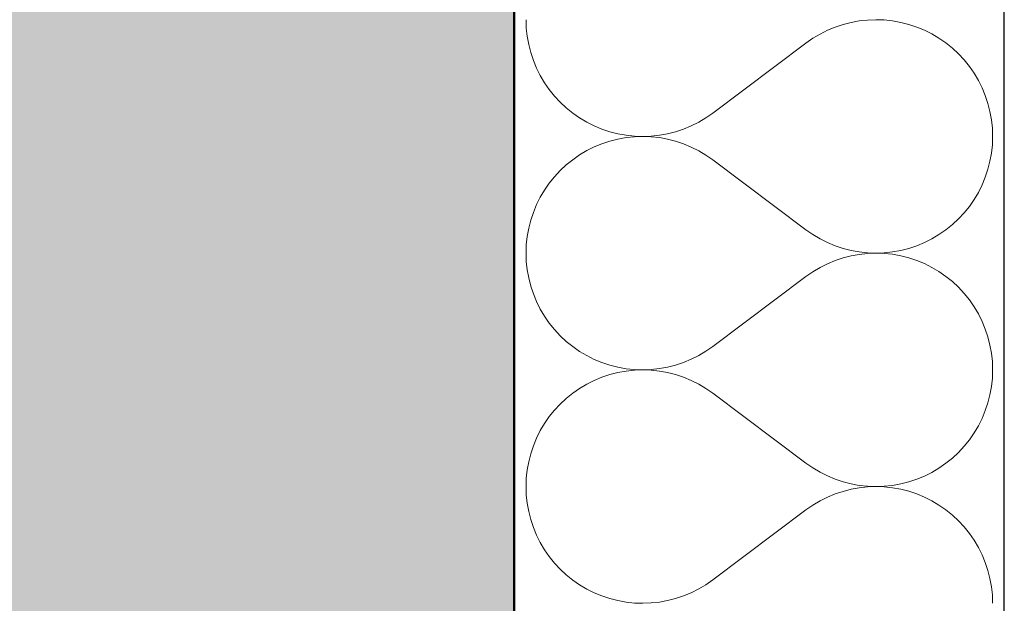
# Model space of a CAD drawing. Header units: millimetres. Extents: x -23738 to 4435, y -2716 to 20653.
# Tile 71 of 160: x -483 to -162, y 1143 to 1333. Entities that reach past the tile are written whole.
import ezdxf

# ---------------------------------------------------------------- set-up
doc = ezdxf.new("R2010")
doc.units = ezdxf.units.MM
doc.header["$MEASUREMENT"] = 0
doc.linetypes.add('Wipeout_Contour', pattern=[1000, 0, -1000])
for name, color, linetype in [('9._POHLED ZÁPADNÍ_2_Nové_Konstrukce - nosné', 7, 'Continuous'), ('9._POHLED ZÁPADNÍ_2_Nové_Výplně - Povrchové', 7, 'Continuous'), ('9._POHLED ZÁPADNÍ_2_Nové_Výplně – Řezové', 7, 'Continuous'), ('9._POHLED ZÁPADNÍ_2_VÝTAH VAR 1', 7, 'Continuous')]:
    doc.layers.add(name, color=color, linetype=linetype)

# ---------------------------------------------------------------- blocks, each defined once
blk = doc.blocks.new('*X13', base_point=(-24533.14, -6254.22))
at = {"layer": '9._POHLED ZÁPADNÍ_2_Nové_Výplně – Řezové', "color": 21, "linetype": 'Continuous', "lineweight": 20, "true_color": 0xffaaaa}
for p, q in [((-317.88, 1333.33), (-317.79, 1330.61)), ((-214.36, 1331.78), (-216.94, 1330.92)), ((-211.72, 1332.46), (-214.36, 1331.78)), ((-209.05, 1332.94), (-211.72, 1332.46)), ((-206.34, 1333.23), (-209.05, 1332.94)), ((-203.62, 1333.33), (-206.34, 1333.23)), ((-200.9, 1333.24), (-203.62, 1333.33)), ((-198.2, 1332.95), (-200.9, 1333.24)), ((-195.52, 1332.47), (-198.2, 1332.95)), ((-192.88, 1331.8), (-195.52, 1332.47)), ((-190.3, 1330.94), (-192.88, 1331.8)), ((-317.79, 1330.61), (-317.5, 1327.91)), ((-221.88, 1328.66), (-224.22, 1327.27)), ((-219.45, 1329.88), (-221.88, 1328.66)), ((-216.94, 1330.92), (-219.45, 1329.88)), ((-187.79, 1329.9), (-190.3, 1330.94)), ((-185.36, 1328.68), (-187.79, 1329.9)), ((-183.02, 1327.29), (-185.36, 1328.68)), ((-317.5, 1327.91), (-317.01, 1325.23)), ((-317.01, 1325.23), (-316.34, 1322.6)), ((-256.93, 1302.86), (-226.46, 1325.71)), ((-224.22, 1327.27), (-226.46, 1325.71)), ((-180.78, 1325.74), (-183.02, 1327.29)), ((-178.66, 1324.04), (-180.78, 1325.74)), ((-316.34, 1322.6), (-315.48, 1320.02)), ((-176.67, 1322.18), (-178.66, 1324.04)), ((-174.81, 1320.19), (-176.67, 1322.18)), ((-315.48, 1320.02), (-314.44, 1317.5)), ((-173.11, 1318.08), (-174.81, 1320.19)), ((-314.44, 1317.5), (-313.22, 1315.07)), ((-313.22, 1315.07), (-311.83, 1312.73)), ((-171.56, 1315.84), (-173.11, 1318.08)), ((-170.17, 1313.5), (-171.56, 1315.84)), ((-311.83, 1312.73), (-310.28, 1310.5)), ((-168.95, 1311.07), (-170.17, 1313.5)), ((-310.28, 1310.5), (-308.57, 1308.38)), ((-167.91, 1308.56), (-168.95, 1311.07)), ((-308.57, 1308.38), (-306.72, 1306.39)), ((-306.72, 1306.39), (-304.73, 1304.53)), ((-167.05, 1305.98), (-167.91, 1308.56)), ((-166.37, 1303.34), (-167.05, 1305.98)), ((-304.73, 1304.53), (-302.61, 1302.83)), ((-302.61, 1302.83), (-300.37, 1301.28)), ((-259.16, 1301.3), (-256.93, 1302.86)), ((-165.89, 1300.66), (-166.37, 1303.34)), ((-300.37, 1301.28), (-298.03, 1299.89)), ((-298.03, 1299.89), (-295.6, 1298.67)), ((-263.93, 1298.69), (-261.5, 1299.91)), ((-261.5, 1299.91), (-259.16, 1301.3)), ((-165.6, 1297.96), (-165.89, 1300.66)), ((-295.6, 1298.67), (-293.08, 1297.63)), ((-293.08, 1297.63), (-290.5, 1296.78)), ((-290.5, 1296.78), (-287.87, 1296.1)), ((-287.87, 1296.1), (-285.19, 1295.62)), ((-274.34, 1295.63), (-271.66, 1296.11)), ((-271.66, 1296.11), (-269.03, 1296.79)), ((-269.03, 1296.79), (-266.45, 1297.65)), ((-266.45, 1297.65), (-263.93, 1298.69)), ((-165.5, 1295.24), (-165.6, 1297.96)), ((-293.08, 1292.84), (-295.6, 1291.8)), ((-290.5, 1293.7), (-293.08, 1292.84)), ((-287.87, 1294.37), (-290.5, 1293.7)), ((-285.19, 1294.85), (-287.87, 1294.37)), ((-285.19, 1295.62), (-282.48, 1295.33)), ((-282.48, 1295.14), (-285.19, 1294.85)), ((-282.48, 1295.33), (-279.76, 1295.24)), ((-279.76, 1295.24), (-282.48, 1295.14)), ((-279.76, 1295.24), (-277.05, 1295.34)), ((-277.05, 1295.14), (-279.76, 1295.24)), ((-277.05, 1295.34), (-274.34, 1295.63)), ((-274.34, 1294.85), (-277.05, 1295.14)), ((-271.66, 1294.36), (-274.34, 1294.85)), ((-269.03, 1293.69), (-271.66, 1294.36)), ((-266.45, 1292.83), (-269.03, 1293.69)), ((-263.93, 1291.78), (-266.45, 1292.83)), ((-165.6, 1292.52), (-165.5, 1295.24)), ((-298.03, 1290.59), (-300.37, 1289.2)), ((-295.6, 1291.8), (-298.03, 1290.59)), ((-261.5, 1290.56), (-263.93, 1291.78)), ((-259.16, 1289.17), (-261.5, 1290.56)), ((-166.37, 1287.14), (-165.89, 1289.81)), ((-165.89, 1289.81), (-165.6, 1292.52)), ((-302.61, 1287.65), (-304.73, 1285.94)), ((-300.37, 1289.2), (-302.61, 1287.65)), ((-256.93, 1287.62), (-259.16, 1289.17)), ((-256.93, 1287.62), (-226.46, 1264.76)), ((-167.05, 1284.5), (-166.37, 1287.14)), ((-306.72, 1284.09), (-308.57, 1282.1)), ((-304.73, 1285.94), (-306.72, 1284.09)), ((-167.91, 1281.92), (-167.05, 1284.5)), ((-310.28, 1279.98), (-311.83, 1277.75)), ((-308.57, 1282.1), (-310.28, 1279.98)), ((-168.95, 1279.41), (-167.91, 1281.92)), ((-311.83, 1277.75), (-313.22, 1275.41)), ((-171.56, 1274.63), (-170.17, 1276.97)), ((-170.17, 1276.97), (-168.95, 1279.41)), ((-313.22, 1275.41), (-314.44, 1272.97)), ((-173.11, 1272.4), (-171.56, 1274.63)), ((-315.48, 1270.46), (-316.34, 1267.88)), ((-314.44, 1272.97), (-315.48, 1270.46)), ((-176.67, 1268.29), (-174.81, 1270.28)), ((-174.81, 1270.28), (-173.11, 1272.4)), ((-316.34, 1267.88), (-317.01, 1265.24)), ((-178.66, 1266.44), (-176.67, 1268.29)), ((-317.01, 1265.24), (-317.5, 1262.57)), ((-226.46, 1264.76), (-224.22, 1263.21)), ((-183.02, 1263.18), (-180.78, 1264.73)), ((-180.78, 1264.73), (-178.66, 1266.44)), ((-317.5, 1262.57), (-317.79, 1259.86)), ((-224.22, 1263.21), (-221.88, 1261.82)), ((-221.88, 1261.82), (-219.45, 1260.6)), ((-219.45, 1260.6), (-216.94, 1259.56)), ((-190.3, 1259.54), (-187.79, 1260.58)), ((-187.79, 1260.58), (-185.36, 1261.79)), ((-185.36, 1261.79), (-183.02, 1263.18)), ((-317.79, 1259.86), (-317.88, 1257.14)), ((-216.94, 1259.56), (-214.36, 1258.69)), ((-214.36, 1258.69), (-211.72, 1258.02)), ((-211.72, 1258.02), (-209.05, 1257.53)), ((-209.05, 1257.53), (-206.34, 1257.24)), ((-206.34, 1257.24), (-203.62, 1257.14)), ((-203.62, 1257.14), (-200.9, 1257.24)), ((-200.9, 1257.24), (-198.2, 1257.53)), ((-198.2, 1257.53), (-195.52, 1258.01)), ((-195.52, 1258.01), (-192.88, 1258.68)), ((-192.88, 1258.68), (-190.3, 1259.54)), ((-317.88, 1257.14), (-317.79, 1254.42)), ((-317.79, 1254.42), (-317.5, 1251.72)), ((-216.94, 1254.73), (-219.45, 1253.69)), ((-214.36, 1255.59), (-216.94, 1254.73)), ((-211.72, 1256.27), (-214.36, 1255.59)), ((-209.05, 1256.75), (-211.72, 1256.27)), ((-206.34, 1257.04), (-209.05, 1256.75)), ((-203.62, 1257.14), (-206.34, 1257.04)), ((-200.9, 1257.05), (-203.62, 1257.14)), ((-198.2, 1256.76), (-200.9, 1257.05)), ((-195.52, 1256.28), (-198.2, 1256.76)), ((-192.88, 1255.61), (-195.52, 1256.28)), ((-190.3, 1254.75), (-192.88, 1255.61)), ((-187.79, 1253.71), (-190.3, 1254.75)), ((-317.5, 1251.72), (-317.01, 1249.04)), ((-224.22, 1251.08), (-226.46, 1249.52)), ((-221.88, 1252.47), (-224.22, 1251.08)), ((-219.45, 1253.69), (-221.88, 1252.47)), ((-185.36, 1252.49), (-187.79, 1253.71)), ((-183.02, 1251.1), (-185.36, 1252.49)), ((-180.78, 1249.55), (-183.02, 1251.1)), ((-317.01, 1249.04), (-316.34, 1246.41)), ((-256.93, 1226.67), (-226.46, 1249.52)), ((-178.66, 1247.85), (-180.78, 1249.55)), ((-176.67, 1245.99), (-178.66, 1247.85)), ((-316.34, 1246.41), (-315.48, 1243.82)), ((-174.81, 1244), (-176.67, 1245.99)), ((-315.48, 1243.82), (-314.44, 1241.31)), ((-314.44, 1241.31), (-313.22, 1238.88)), ((-173.11, 1241.89), (-174.81, 1244)), ((-171.56, 1239.65), (-173.11, 1241.89)), ((-313.22, 1238.88), (-311.83, 1236.54)), ((-170.17, 1237.31), (-171.56, 1239.65)), ((-311.83, 1236.54), (-310.28, 1234.31)), ((-168.95, 1234.88), (-170.17, 1237.31)), ((-167.91, 1232.37), (-168.95, 1234.88)), ((-310.28, 1234.31), (-308.57, 1232.19)), ((-308.57, 1232.19), (-306.72, 1230.2)), ((-167.05, 1229.78), (-167.91, 1232.37)), ((-306.72, 1230.2), (-304.73, 1228.34)), ((-304.73, 1228.34), (-302.61, 1226.64)), ((-166.37, 1227.15), (-167.05, 1229.78)), ((-302.61, 1226.64), (-300.37, 1225.09)), ((-300.37, 1225.09), (-298.03, 1223.7)), ((-261.5, 1223.72), (-259.16, 1225.11)), ((-259.16, 1225.11), (-256.93, 1226.67)), ((-165.89, 1224.47), (-166.37, 1227.15)), ((-298.03, 1223.7), (-295.6, 1222.48)), ((-295.6, 1222.48), (-293.08, 1221.44)), ((-266.45, 1221.46), (-263.93, 1222.5)), ((-263.93, 1222.5), (-261.5, 1223.72)), ((-165.6, 1221.77), (-165.89, 1224.47)), ((-293.08, 1221.44), (-290.5, 1220.59)), ((-290.5, 1220.59), (-287.87, 1219.91)), ((-287.87, 1219.91), (-285.19, 1219.43)), ((-285.19, 1218.66), (-287.87, 1218.18)), ((-285.19, 1219.43), (-282.48, 1219.14)), ((-282.48, 1218.95), (-285.19, 1218.66)), ((-282.48, 1219.14), (-279.76, 1219.05)), ((-279.76, 1219.05), (-282.48, 1218.95)), ((-279.76, 1219.05), (-277.05, 1219.15)), ((-277.05, 1218.95), (-279.76, 1219.05)), ((-277.05, 1219.15), (-274.34, 1219.44)), ((-274.34, 1218.66), (-277.05, 1218.95)), ((-274.34, 1219.44), (-271.66, 1219.92)), ((-271.66, 1218.17), (-274.34, 1218.66)), ((-271.66, 1219.92), (-269.03, 1220.6)), ((-269.03, 1220.6), (-266.45, 1221.46)), ((-165.5, 1219.05), (-165.6, 1221.77)), ((-165.6, 1216.33), (-165.5, 1219.05)), ((-295.6, 1215.61), (-298.03, 1214.4)), ((-293.08, 1216.65), (-295.6, 1215.61)), ((-290.5, 1217.51), (-293.08, 1216.65)), ((-287.87, 1218.18), (-290.5, 1217.51)), ((-269.03, 1217.5), (-271.66, 1218.17)), ((-266.45, 1216.64), (-269.03, 1217.5)), ((-263.93, 1215.59), (-266.45, 1216.64)), ((-261.5, 1214.37), (-263.93, 1215.59)), ((-165.89, 1213.62), (-165.6, 1216.33)), ((-300.37, 1213.01), (-302.61, 1211.46)), ((-298.03, 1214.4), (-300.37, 1213.01)), ((-259.16, 1212.98), (-261.5, 1214.37)), ((-256.93, 1211.43), (-259.16, 1212.98)), ((-166.37, 1210.95), (-165.89, 1213.62)), ((-304.73, 1209.75), (-306.72, 1207.9)), ((-302.61, 1211.46), (-304.73, 1209.75)), ((-256.93, 1211.43), (-226.46, 1188.57)), ((-167.05, 1208.31), (-166.37, 1210.95)), ((-308.57, 1205.91), (-310.28, 1203.79)), ((-306.72, 1207.9), (-308.57, 1205.91)), ((-167.91, 1205.73), (-167.05, 1208.31)), ((-310.28, 1203.79), (-311.83, 1201.56)), ((-170.17, 1200.78), (-168.95, 1203.22)), ((-168.95, 1203.22), (-167.91, 1205.73)), ((-311.83, 1201.56), (-313.22, 1199.22)), ((-171.56, 1198.44), (-170.17, 1200.78)), ((-314.44, 1196.78), (-315.48, 1194.27)), ((-313.22, 1199.22), (-314.44, 1196.78)), ((-174.81, 1194.09), (-173.11, 1196.21)), ((-173.11, 1196.21), (-171.56, 1198.44)), ((-315.48, 1194.27), (-316.34, 1191.69)), ((-176.67, 1192.1), (-174.81, 1194.09)), ((-316.34, 1191.69), (-317.01, 1189.05)), ((-180.78, 1188.54), (-178.66, 1190.25)), ((-178.66, 1190.25), (-176.67, 1192.1)), ((-317.01, 1189.05), (-317.5, 1186.38)), ((-226.46, 1188.57), (-224.22, 1187.02)), ((-224.22, 1187.02), (-221.88, 1185.63)), ((-185.36, 1185.6), (-183.02, 1186.99)), ((-183.02, 1186.99), (-180.78, 1188.54)), ((-317.79, 1183.67), (-317.88, 1180.95)), ((-317.5, 1186.38), (-317.79, 1183.67)), ((-221.88, 1185.63), (-219.45, 1184.41)), ((-219.45, 1184.41), (-216.94, 1183.36)), ((-216.94, 1183.36), (-214.36, 1182.5)), ((-192.88, 1182.49), (-190.3, 1183.35)), ((-190.3, 1183.35), (-187.79, 1184.39)), ((-187.79, 1184.39), (-185.36, 1185.6)), ((-317.88, 1180.95), (-317.79, 1178.23)), ((-214.36, 1182.5), (-211.72, 1181.83)), ((-211.72, 1180.08), (-214.36, 1179.4)), ((-211.72, 1181.83), (-209.05, 1181.34)), ((-209.05, 1180.56), (-211.72, 1180.08)), ((-209.05, 1181.34), (-206.34, 1181.05)), ((-206.34, 1180.85), (-209.05, 1180.56)), ((-206.34, 1181.05), (-203.62, 1180.95)), ((-203.62, 1180.95), (-206.34, 1180.85)), ((-203.62, 1180.95), (-200.9, 1181.05)), ((-200.9, 1180.86), (-203.62, 1180.95)), ((-200.9, 1181.05), (-198.2, 1181.34)), ((-198.2, 1180.57), (-200.9, 1180.86)), ((-198.2, 1181.34), (-195.52, 1181.82)), ((-195.52, 1180.09), (-198.2, 1180.57)), ((-195.52, 1181.82), (-192.88, 1182.49)), ((-192.88, 1179.41), (-195.52, 1180.09)), ((-317.79, 1178.23), (-317.5, 1175.53)), ((-219.45, 1177.5), (-221.88, 1176.28)), ((-216.94, 1178.54), (-219.45, 1177.5)), ((-214.36, 1179.4), (-216.94, 1178.54)), ((-190.3, 1178.56), (-192.88, 1179.41)), ((-187.79, 1177.52), (-190.3, 1178.56)), ((-185.36, 1176.3), (-187.79, 1177.52)), ((-317.5, 1175.53), (-317.01, 1172.85)), ((-224.22, 1174.89), (-226.46, 1173.33)), ((-221.88, 1176.28), (-224.22, 1174.89)), ((-183.02, 1174.91), (-185.36, 1176.3)), ((-180.78, 1173.36), (-183.02, 1174.91)), ((-317.01, 1172.85), (-316.34, 1170.22)), ((-256.93, 1150.48), (-226.46, 1173.33)), ((-178.66, 1171.66), (-180.78, 1173.36)), ((-176.67, 1169.8), (-178.66, 1171.66)), ((-316.34, 1170.22), (-315.48, 1167.63)), ((-315.48, 1167.63), (-314.44, 1165.12)), ((-174.81, 1167.81), (-176.67, 1169.8)), ((-173.11, 1165.69), (-174.81, 1167.81)), ((-314.44, 1165.12), (-313.22, 1162.69)), ((-171.56, 1163.46), (-173.11, 1165.69)), ((-313.22, 1162.69), (-311.83, 1160.35)), ((-170.17, 1161.12), (-171.56, 1163.46)), ((-168.95, 1158.69), (-170.17, 1161.12)), ((-311.83, 1160.35), (-310.28, 1158.11)), ((-310.28, 1158.11), (-308.57, 1156)), ((-167.91, 1156.18), (-168.95, 1158.69)), ((-308.57, 1156), (-306.72, 1154.01)), ((-167.05, 1153.59), (-167.91, 1156.18)), ((-306.72, 1154.01), (-304.73, 1152.15)), ((-304.73, 1152.15), (-302.61, 1150.45)), ((-166.37, 1150.96), (-167.05, 1153.59)), ((-302.61, 1150.45), (-300.37, 1148.9)), ((-300.37, 1148.9), (-298.03, 1147.51)), ((-261.5, 1147.53), (-259.16, 1148.92)), ((-259.16, 1148.92), (-256.93, 1150.48)), ((-165.89, 1148.28), (-166.37, 1150.96)), ((-165.6, 1145.58), (-165.89, 1148.28)), ((-298.03, 1147.51), (-295.6, 1146.29)), ((-295.6, 1146.29), (-293.08, 1145.25)), ((-293.08, 1145.25), (-290.5, 1144.39)), ((-269.03, 1144.41), (-266.45, 1145.27)), ((-266.45, 1145.27), (-263.93, 1146.31)), ((-263.93, 1146.31), (-261.5, 1147.53)), ((-165.5, 1142.86), (-165.6, 1145.58)), ((-290.5, 1144.39), (-287.87, 1143.72)), ((-287.87, 1143.72), (-285.19, 1143.24)), ((-285.19, 1143.24), (-282.48, 1142.95)), ((-282.48, 1142.95), (-279.76, 1142.86)), ((-279.76, 1142.86), (-277.05, 1142.96)), ((-277.05, 1142.96), (-274.34, 1143.25)), ((-274.34, 1143.25), (-271.66, 1143.73)), ((-271.66, 1143.73), (-269.03, 1144.41))]:
    blk.add_line(p, q, dxfattribs=at)
blk = doc.blocks.new('*X24', base_point=(-24533.14, -6254.22))
at = {"layer": '9._POHLED ZÁPADNÍ_2_Nové_Výplně – Řezové', "color": 21, "linetype": 'Continuous', "lineweight": 20, "true_color": 0xffaaaa}
for p, q in [((-317.88, 1333.33), (-317.79, 1330.61)), ((-214.36, 1331.78), (-216.94, 1330.92)), ((-211.72, 1332.46), (-214.36, 1331.78)), ((-209.05, 1332.94), (-211.72, 1332.46)), ((-206.34, 1333.23), (-209.05, 1332.94)), ((-203.62, 1333.33), (-206.34, 1333.23)), ((-200.9, 1333.24), (-203.62, 1333.33)), ((-198.2, 1332.95), (-200.9, 1333.24)), ((-195.52, 1332.47), (-198.2, 1332.95)), ((-192.88, 1331.8), (-195.52, 1332.47)), ((-190.3, 1330.94), (-192.88, 1331.8)), ((-317.79, 1330.61), (-317.5, 1327.91)), ((-221.88, 1328.66), (-224.22, 1327.27)), ((-219.45, 1329.88), (-221.88, 1328.66)), ((-216.94, 1330.92), (-219.45, 1329.88)), ((-187.79, 1329.9), (-190.3, 1330.94)), ((-185.36, 1328.68), (-187.79, 1329.9)), ((-183.02, 1327.29), (-185.36, 1328.68)), ((-317.5, 1327.91), (-317.01, 1325.23)), ((-317.01, 1325.23), (-316.34, 1322.6)), ((-256.93, 1302.86), (-226.46, 1325.71)), ((-224.22, 1327.27), (-226.46, 1325.71)), ((-180.78, 1325.74), (-183.02, 1327.29)), ((-178.66, 1324.04), (-180.78, 1325.74)), ((-316.34, 1322.6), (-315.48, 1320.02)), ((-176.67, 1322.18), (-178.66, 1324.04)), ((-174.81, 1320.19), (-176.67, 1322.18)), ((-315.48, 1320.02), (-314.44, 1317.5)), ((-173.11, 1318.08), (-174.81, 1320.19)), ((-314.44, 1317.5), (-313.22, 1315.07)), ((-313.22, 1315.07), (-311.83, 1312.73)), ((-171.56, 1315.84), (-173.11, 1318.08)), ((-170.17, 1313.5), (-171.56, 1315.84)), ((-311.83, 1312.73), (-310.28, 1310.5)), ((-168.95, 1311.07), (-170.17, 1313.5)), ((-310.28, 1310.5), (-308.57, 1308.38)), ((-167.91, 1308.56), (-168.95, 1311.07)), ((-308.57, 1308.38), (-306.72, 1306.39)), ((-306.72, 1306.39), (-304.73, 1304.53)), ((-167.05, 1305.98), (-167.91, 1308.56)), ((-166.37, 1303.34), (-167.05, 1305.98)), ((-304.73, 1304.53), (-302.61, 1302.83)), ((-302.61, 1302.83), (-300.37, 1301.28)), ((-259.16, 1301.3), (-256.93, 1302.86)), ((-165.89, 1300.66), (-166.37, 1303.34)), ((-300.37, 1301.28), (-298.03, 1299.89)), ((-298.03, 1299.89), (-295.6, 1298.67)), ((-263.93, 1298.69), (-261.5, 1299.91)), ((-261.5, 1299.91), (-259.16, 1301.3)), ((-165.6, 1297.96), (-165.89, 1300.66)), ((-295.6, 1298.67), (-293.08, 1297.63)), ((-293.08, 1297.63), (-290.5, 1296.78)), ((-290.5, 1296.78), (-287.87, 1296.1)), ((-287.87, 1296.1), (-285.19, 1295.62)), ((-274.34, 1295.63), (-271.66, 1296.11)), ((-271.66, 1296.11), (-269.03, 1296.79)), ((-269.03, 1296.79), (-266.45, 1297.65)), ((-266.45, 1297.65), (-263.93, 1298.69)), ((-165.5, 1295.24), (-165.6, 1297.96)), ((-293.08, 1292.84), (-295.6, 1291.8)), ((-290.5, 1293.7), (-293.08, 1292.84)), ((-287.87, 1294.37), (-290.5, 1293.7)), ((-285.19, 1294.85), (-287.87, 1294.37)), ((-285.19, 1295.62), (-282.48, 1295.33)), ((-282.48, 1295.14), (-285.19, 1294.85)), ((-282.48, 1295.33), (-279.76, 1295.24)), ((-279.76, 1295.24), (-282.48, 1295.14)), ((-279.76, 1295.24), (-277.05, 1295.34)), ((-277.05, 1295.14), (-279.76, 1295.24)), ((-277.05, 1295.34), (-274.34, 1295.63)), ((-274.34, 1294.85), (-277.05, 1295.14)), ((-271.66, 1294.36), (-274.34, 1294.85)), ((-269.03, 1293.69), (-271.66, 1294.36)), ((-266.45, 1292.83), (-269.03, 1293.69)), ((-263.93, 1291.78), (-266.45, 1292.83)), ((-165.6, 1292.52), (-165.5, 1295.24)), ((-298.03, 1290.59), (-300.37, 1289.2)), ((-295.6, 1291.8), (-298.03, 1290.59)), ((-261.5, 1290.56), (-263.93, 1291.78)), ((-259.16, 1289.17), (-261.5, 1290.56)), ((-166.37, 1287.14), (-165.89, 1289.81)), ((-165.89, 1289.81), (-165.6, 1292.52)), ((-302.61, 1287.65), (-304.73, 1285.94)), ((-300.37, 1289.2), (-302.61, 1287.65)), ((-256.93, 1287.62), (-259.16, 1289.17)), ((-256.93, 1287.62), (-226.46, 1264.76)), ((-167.05, 1284.5), (-166.37, 1287.14)), ((-306.72, 1284.09), (-308.57, 1282.1)), ((-304.73, 1285.94), (-306.72, 1284.09)), ((-167.91, 1281.92), (-167.05, 1284.5)), ((-310.28, 1279.98), (-311.83, 1277.75)), ((-308.57, 1282.1), (-310.28, 1279.98)), ((-168.95, 1279.41), (-167.91, 1281.92)), ((-311.83, 1277.75), (-313.22, 1275.41)), ((-171.56, 1274.63), (-170.17, 1276.97)), ((-170.17, 1276.97), (-168.95, 1279.41)), ((-313.22, 1275.41), (-314.44, 1272.97)), ((-173.11, 1272.4), (-171.56, 1274.63)), ((-315.48, 1270.46), (-316.34, 1267.88)), ((-314.44, 1272.97), (-315.48, 1270.46)), ((-176.67, 1268.29), (-174.81, 1270.28)), ((-174.81, 1270.28), (-173.11, 1272.4)), ((-316.34, 1267.88), (-317.01, 1265.24)), ((-178.66, 1266.44), (-176.67, 1268.29)), ((-317.01, 1265.24), (-317.5, 1262.57)), ((-226.46, 1264.76), (-224.22, 1263.21)), ((-183.02, 1263.18), (-180.78, 1264.73)), ((-180.78, 1264.73), (-178.66, 1266.44)), ((-317.5, 1262.57), (-317.79, 1259.86)), ((-224.22, 1263.21), (-221.88, 1261.82)), ((-221.88, 1261.82), (-219.45, 1260.6)), ((-219.45, 1260.6), (-216.94, 1259.56)), ((-190.3, 1259.54), (-187.79, 1260.58)), ((-187.79, 1260.58), (-185.36, 1261.79)), ((-185.36, 1261.79), (-183.02, 1263.18)), ((-317.79, 1259.86), (-317.88, 1257.14)), ((-216.94, 1259.56), (-214.36, 1258.69)), ((-214.36, 1258.69), (-211.72, 1258.02)), ((-211.72, 1258.02), (-209.05, 1257.53)), ((-209.05, 1257.53), (-206.34, 1257.24)), ((-206.34, 1257.24), (-203.62, 1257.14)), ((-203.62, 1257.14), (-200.9, 1257.24)), ((-200.9, 1257.24), (-198.2, 1257.53)), ((-198.2, 1257.53), (-195.52, 1258.01)), ((-195.52, 1258.01), (-192.88, 1258.68)), ((-192.88, 1258.68), (-190.3, 1259.54)), ((-317.88, 1257.14), (-317.79, 1254.42)), ((-317.79, 1254.42), (-317.5, 1251.72)), ((-216.94, 1254.73), (-219.45, 1253.69)), ((-214.36, 1255.59), (-216.94, 1254.73)), ((-211.72, 1256.27), (-214.36, 1255.59)), ((-209.05, 1256.75), (-211.72, 1256.27)), ((-206.34, 1257.04), (-209.05, 1256.75)), ((-203.62, 1257.14), (-206.34, 1257.04)), ((-200.9, 1257.05), (-203.62, 1257.14)), ((-198.2, 1256.76), (-200.9, 1257.05)), ((-195.52, 1256.28), (-198.2, 1256.76)), ((-192.88, 1255.61), (-195.52, 1256.28)), ((-190.3, 1254.75), (-192.88, 1255.61)), ((-187.79, 1253.71), (-190.3, 1254.75)), ((-317.5, 1251.72), (-317.01, 1249.04)), ((-224.22, 1251.08), (-226.46, 1249.52)), ((-221.88, 1252.47), (-224.22, 1251.08)), ((-219.45, 1253.69), (-221.88, 1252.47)), ((-185.36, 1252.49), (-187.79, 1253.71)), ((-183.02, 1251.1), (-185.36, 1252.49)), ((-180.78, 1249.55), (-183.02, 1251.1)), ((-317.01, 1249.04), (-316.34, 1246.41)), ((-256.93, 1226.67), (-226.46, 1249.52)), ((-178.66, 1247.85), (-180.78, 1249.55)), ((-176.67, 1245.99), (-178.66, 1247.85)), ((-316.34, 1246.41), (-315.48, 1243.82)), ((-174.81, 1244), (-176.67, 1245.99)), ((-315.48, 1243.82), (-314.44, 1241.31)), ((-314.44, 1241.31), (-313.22, 1238.88)), ((-173.11, 1241.89), (-174.81, 1244)), ((-171.56, 1239.65), (-173.11, 1241.89)), ((-313.22, 1238.88), (-311.83, 1236.54)), ((-170.17, 1237.31), (-171.56, 1239.65)), ((-311.83, 1236.54), (-310.28, 1234.31)), ((-168.95, 1234.88), (-170.17, 1237.31)), ((-167.91, 1232.37), (-168.95, 1234.88)), ((-310.28, 1234.31), (-308.57, 1232.19)), ((-308.57, 1232.19), (-306.72, 1230.2)), ((-167.05, 1229.78), (-167.91, 1232.37)), ((-306.72, 1230.2), (-304.73, 1228.34)), ((-304.73, 1228.34), (-302.61, 1226.64)), ((-166.37, 1227.15), (-167.05, 1229.78)), ((-302.61, 1226.64), (-300.37, 1225.09)), ((-300.37, 1225.09), (-298.03, 1223.7)), ((-261.5, 1223.72), (-259.16, 1225.11)), ((-259.16, 1225.11), (-256.93, 1226.67)), ((-165.89, 1224.47), (-166.37, 1227.15)), ((-298.03, 1223.7), (-295.6, 1222.48)), ((-295.6, 1222.48), (-293.08, 1221.44)), ((-266.45, 1221.46), (-263.93, 1222.5)), ((-263.93, 1222.5), (-261.5, 1223.72)), ((-165.6, 1221.77), (-165.89, 1224.47)), ((-293.08, 1221.44), (-290.5, 1220.59)), ((-290.5, 1220.59), (-287.87, 1219.91)), ((-287.87, 1219.91), (-285.19, 1219.43)), ((-285.19, 1218.66), (-287.87, 1218.18)), ((-285.19, 1219.43), (-282.48, 1219.14)), ((-282.48, 1218.95), (-285.19, 1218.66)), ((-282.48, 1219.14), (-279.76, 1219.05)), ((-279.76, 1219.05), (-282.48, 1218.95)), ((-279.76, 1219.05), (-277.05, 1219.15)), ((-277.05, 1218.95), (-279.76, 1219.05)), ((-277.05, 1219.15), (-274.34, 1219.44)), ((-274.34, 1218.66), (-277.05, 1218.95)), ((-274.34, 1219.44), (-271.66, 1219.92)), ((-271.66, 1218.17), (-274.34, 1218.66)), ((-271.66, 1219.92), (-269.03, 1220.6)), ((-269.03, 1220.6), (-266.45, 1221.46)), ((-165.5, 1219.05), (-165.6, 1221.77)), ((-165.6, 1216.33), (-165.5, 1219.05)), ((-295.6, 1215.61), (-298.03, 1214.4)), ((-293.08, 1216.65), (-295.6, 1215.61)), ((-290.5, 1217.51), (-293.08, 1216.65)), ((-287.87, 1218.18), (-290.5, 1217.51)), ((-269.03, 1217.5), (-271.66, 1218.17)), ((-266.45, 1216.64), (-269.03, 1217.5)), ((-263.93, 1215.59), (-266.45, 1216.64)), ((-261.5, 1214.37), (-263.93, 1215.59)), ((-165.89, 1213.62), (-165.6, 1216.33)), ((-300.37, 1213.01), (-302.61, 1211.46)), ((-298.03, 1214.4), (-300.37, 1213.01)), ((-259.16, 1212.98), (-261.5, 1214.37)), ((-256.93, 1211.43), (-259.16, 1212.98)), ((-166.37, 1210.95), (-165.89, 1213.62)), ((-304.73, 1209.75), (-306.72, 1207.9)), ((-302.61, 1211.46), (-304.73, 1209.75)), ((-256.93, 1211.43), (-226.46, 1188.57)), ((-167.05, 1208.31), (-166.37, 1210.95)), ((-308.57, 1205.91), (-310.28, 1203.79)), ((-306.72, 1207.9), (-308.57, 1205.91)), ((-167.91, 1205.73), (-167.05, 1208.31)), ((-310.28, 1203.79), (-311.83, 1201.56)), ((-170.17, 1200.78), (-168.95, 1203.22)), ((-168.95, 1203.22), (-167.91, 1205.73)), ((-311.83, 1201.56), (-313.22, 1199.22)), ((-171.56, 1198.44), (-170.17, 1200.78)), ((-314.44, 1196.78), (-315.48, 1194.27)), ((-313.22, 1199.22), (-314.44, 1196.78)), ((-174.81, 1194.09), (-173.11, 1196.21)), ((-173.11, 1196.21), (-171.56, 1198.44)), ((-315.48, 1194.27), (-316.34, 1191.69)), ((-176.67, 1192.1), (-174.81, 1194.09)), ((-316.34, 1191.69), (-317.01, 1189.05)), ((-180.78, 1188.54), (-178.66, 1190.25)), ((-178.66, 1190.25), (-176.67, 1192.1)), ((-317.01, 1189.05), (-317.5, 1186.38)), ((-226.46, 1188.57), (-224.22, 1187.02)), ((-224.22, 1187.02), (-221.88, 1185.63)), ((-185.36, 1185.6), (-183.02, 1186.99)), ((-183.02, 1186.99), (-180.78, 1188.54)), ((-317.79, 1183.67), (-317.88, 1180.95)), ((-317.5, 1186.38), (-317.79, 1183.67)), ((-221.88, 1185.63), (-219.45, 1184.41)), ((-219.45, 1184.41), (-216.94, 1183.36)), ((-216.94, 1183.36), (-214.36, 1182.5)), ((-192.88, 1182.49), (-190.3, 1183.35)), ((-190.3, 1183.35), (-187.79, 1184.39)), ((-187.79, 1184.39), (-185.36, 1185.6)), ((-317.88, 1180.95), (-317.79, 1178.23)), ((-214.36, 1182.5), (-211.72, 1181.83)), ((-211.72, 1180.08), (-214.36, 1179.4)), ((-211.72, 1181.83), (-209.05, 1181.34)), ((-209.05, 1180.56), (-211.72, 1180.08)), ((-209.05, 1181.34), (-206.34, 1181.05)), ((-206.34, 1180.85), (-209.05, 1180.56)), ((-206.34, 1181.05), (-203.62, 1180.95)), ((-203.62, 1180.95), (-206.34, 1180.85)), ((-203.62, 1180.95), (-200.9, 1181.05)), ((-200.9, 1180.86), (-203.62, 1180.95)), ((-200.9, 1181.05), (-198.2, 1181.34)), ((-198.2, 1180.57), (-200.9, 1180.86)), ((-198.2, 1181.34), (-195.52, 1181.82)), ((-195.52, 1180.09), (-198.2, 1180.57)), ((-195.52, 1181.82), (-192.88, 1182.49)), ((-192.88, 1179.41), (-195.52, 1180.09)), ((-317.79, 1178.23), (-317.5, 1175.53)), ((-219.45, 1177.5), (-221.88, 1176.28)), ((-216.94, 1178.54), (-219.45, 1177.5)), ((-214.36, 1179.4), (-216.94, 1178.54)), ((-190.3, 1178.56), (-192.88, 1179.41)), ((-187.79, 1177.52), (-190.3, 1178.56)), ((-185.36, 1176.3), (-187.79, 1177.52)), ((-317.5, 1175.53), (-317.01, 1172.85)), ((-224.22, 1174.89), (-226.46, 1173.33)), ((-221.88, 1176.28), (-224.22, 1174.89)), ((-183.02, 1174.91), (-185.36, 1176.3)), ((-180.78, 1173.36), (-183.02, 1174.91)), ((-317.01, 1172.85), (-316.34, 1170.22)), ((-256.93, 1150.48), (-226.46, 1173.33)), ((-178.66, 1171.66), (-180.78, 1173.36)), ((-176.67, 1169.8), (-178.66, 1171.66)), ((-316.34, 1170.22), (-315.48, 1167.63)), ((-315.48, 1167.63), (-314.44, 1165.12)), ((-174.81, 1167.81), (-176.67, 1169.8)), ((-173.11, 1165.69), (-174.81, 1167.81)), ((-314.44, 1165.12), (-313.22, 1162.69)), ((-171.56, 1163.46), (-173.11, 1165.69)), ((-313.22, 1162.69), (-311.83, 1160.35)), ((-170.17, 1161.12), (-171.56, 1163.46)), ((-168.95, 1158.69), (-170.17, 1161.12)), ((-311.83, 1160.35), (-310.28, 1158.11)), ((-310.28, 1158.11), (-308.57, 1156)), ((-167.91, 1156.18), (-168.95, 1158.69)), ((-308.57, 1156), (-306.72, 1154.01)), ((-167.05, 1153.59), (-167.91, 1156.18)), ((-306.72, 1154.01), (-304.73, 1152.15)), ((-304.73, 1152.15), (-302.61, 1150.45)), ((-166.37, 1150.96), (-167.05, 1153.59)), ((-302.61, 1150.45), (-300.37, 1148.9)), ((-300.37, 1148.9), (-298.03, 1147.51)), ((-261.5, 1147.53), (-259.16, 1148.92)), ((-259.16, 1148.92), (-256.93, 1150.48)), ((-165.89, 1148.28), (-166.37, 1150.96)), ((-165.6, 1145.58), (-165.89, 1148.28)), ((-298.03, 1147.51), (-295.6, 1146.29)), ((-295.6, 1146.29), (-293.08, 1145.25)), ((-293.08, 1145.25), (-290.5, 1144.39)), ((-269.03, 1144.41), (-266.45, 1145.27)), ((-266.45, 1145.27), (-263.93, 1146.31)), ((-263.93, 1146.31), (-261.5, 1147.53)), ((-165.5, 1142.86), (-165.6, 1145.58)), ((-290.5, 1144.39), (-287.87, 1143.72)), ((-287.87, 1143.72), (-285.19, 1143.24)), ((-285.19, 1143.24), (-282.48, 1142.95)), ((-282.48, 1142.95), (-279.76, 1142.86)), ((-279.76, 1142.86), (-277.05, 1142.96)), ((-277.05, 1142.96), (-274.34, 1143.25)), ((-274.34, 1143.25), (-271.66, 1143.73)), ((-271.66, 1143.73), (-269.03, 1144.41))]:
    blk.add_line(p, q, dxfattribs=at)

msp = doc.modelspace()

# ---------------------------------------------------------------- wipeouts: each hides what was drawn before it
at = {"color": 254, "linetype": 'Wipeout_Contour', "lineweight": 0, "ltscale": 36793.983046}
msp.add_wipeout([(-161.69, 351.47), (-161.69, 17956.84), (-321.69, 17969.56), (-321.69, 351.48)], dxfattribs=at).dxf.layer = '9._POHLED ZÁPADNÍ_2_Nové_Výplně - Povrchové'

# ---------------------------------------------------------------- next in the draw order: hatches: boundary and pattern name
at = {"layer": '9._POHLED ZÁPADNÍ_2_Nové_Výplně – Řezové', "linetype": 'Continuous', "lineweight": 0, "true_color": 0xf2b2b2}
msp.add_hatch(color=9, dxfattribs=at).paths.add_polyline_path([(-322, 3949.14), (-702, 3949.13), (-701.89, 351.54), (-321.89, 351.55)])

# ---------------------------------------------------------------- next in the draw order: linework, layer by layer
at = {"layer": '9._POHLED ZÁPADNÍ_2_Nové_Konstrukce - nosné', "color": 1, "linetype": 'Continuous', "lineweight": 25, "flags": 128}
for points in [[(-161.69, 351.47), (-161.69, 18117.35)], [(-321.69, 17969.56), (-321.69, 351.48)], [(-321.89, 351.55), (-322, 3949.14)]]:
    msp.add_lwpolyline(points, dxfattribs=at)

# ---------------------------------------------------------------- next in the draw order: wipeouts: each hides what was drawn before it
at = {"color": 254, "linetype": 'Wipeout_Contour', "lineweight": 0, "ltscale": 8778.600966}
msp.add_wipeout([(-321.69, 351.48), (-161.69, 351.47), (-161.69, 3949.14), (-321.69, 3949.14)], dxfattribs=at).dxf.layer = '9._POHLED ZÁPADNÍ_2_Nové_Výplně – Řezové'

# ---------------------------------------------------------------- next in the draw order: linework, layer by layer
at = {"layer": '9._POHLED ZÁPADNÍ_2_Nové_Konstrukce - nosné', "color": 1, "linetype": 'Continuous', "lineweight": 25, "flags": 128}
for points in [[(-161.69, 351.47), (-161.69, 18117.35)], [(-321.69, 17969.56), (-321.69, 351.48)]]:
    msp.add_lwpolyline(points, dxfattribs=at)

# ---------------------------------------------------------------- next in the draw order: block references
at = {"layer": '9._POHLED ZÁPADNÍ_2_VÝTAH VAR 1', "color": 9, "linetype": 'Continuous', "lineweight": 13}
msp.add_blockref('*X13', (-24533.14, -6254.22), dxfattribs=at)

# ---------------------------------------------------------------- next in the draw order: wipeouts: each hides what was drawn before it
at = {"color": 254, "linetype": 'Wipeout_Contour', "lineweight": 0, "ltscale": 8775.620918}
msp.add_wipeout([(-321.69, 351.47), (-161.69, 351.47), (-161.69, 3947.65), (-321.69, 3947.65)], dxfattribs=at).dxf.layer = '9._POHLED ZÁPADNÍ_2_Nové_Výplně – Řezové'

# ---------------------------------------------------------------- next in the draw order: linework, layer by layer
at = {"layer": '9._POHLED ZÁPADNÍ_2_Nové_Konstrukce - nosné', "color": 1, "linetype": 'Continuous', "lineweight": 25, "flags": 128}
for points in [[(-321.69, 3947.65), (-321.69, 351.47)], [(-161.69, 351.47), (-161.69, 3947.65)]]:
    msp.add_lwpolyline(points, dxfattribs=at)

# ---------------------------------------------------------------- next in the draw order: block references
at = {"layer": '9._POHLED ZÁPADNÍ_2_VÝTAH VAR 1', "color": 9, "linetype": 'Continuous', "lineweight": 13}
msp.add_blockref('*X24', (-24533.14, -6254.22), dxfattribs=at)

doc.saveas('drawing.dxf')
